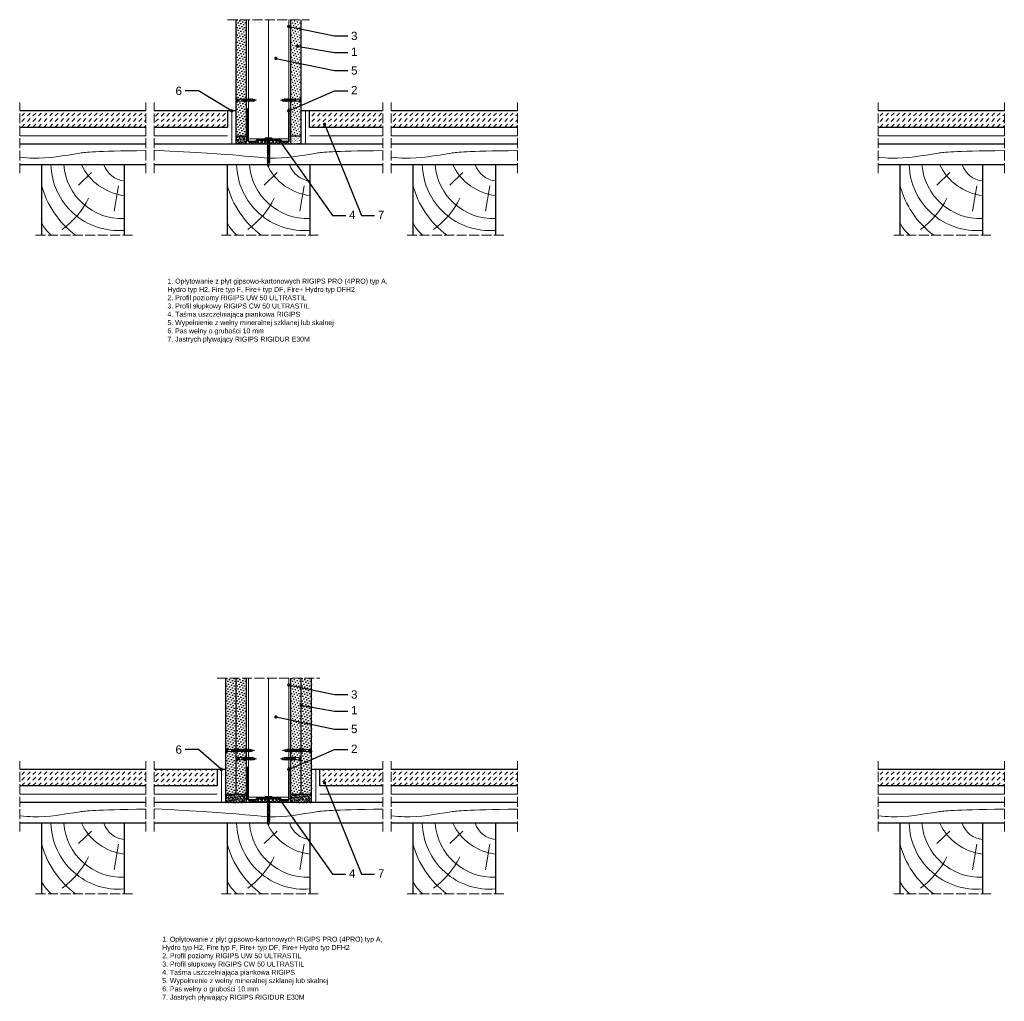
# Model space of a CAD drawing. Header units: millimetres. Extents: x 1324 to 4069, y 379 to 1564.
# Tile 1 of 3: x 1324 to 2513, y 379 to 1564. Entities that reach past the tile are written whole.
import ezdxf
from ezdxf import colors
from ezdxf.entities.mleader import LeaderData, LeaderLine
from ezdxf.math import Vec2, Vec3

# ---------------------------------------------------------------- set-up
doc = ezdxf.new("R2010")
doc.units = ezdxf.units.MM
doc.linetypes.add('ACAD_ISO02W100', pattern=[15, 12, -3])
for name, color, linetype, lineweight in [('_ISOVER WELNA', 7, 'BATTING', 9), ('_RIGIPS AKCESORIA', 7, 'Continuous', 18), ('_RIGIPS G-K', 7, 'Continuous', 25), ('_RIGIPS PROFIL', 7, 'Continuous', 18), ('KRESKOWANIE', 7, 'Continuous', 9), ('OPISY', 7, 'Continuous', 9), ('PRZERYWANA', 7, 'ACAD_ISO02W100', 9)]:
    doc.layers.add(name, color=color, linetype=linetype, lineweight=lineweight)
doc.styles.get("Standard").update_dxf_attribs({"font": 'arial.ttf'})
doc.linetypes.add('BATTING', pattern='A,0.00254,-2.54,[134,ltypeshp.shx,S=2.54,R=0,X=-2.54,Y=0],-5.08,[134,ltypeshp.shx,S=2.54,R=180,X=2.54,Y=0],-2.54', length=10.16254)

# ---------------------------------------------------------------- blocks, each defined once
blk = doc.blocks.new('TN 25')
at = {"layer": '_RIGIPS AKCESORIA'}
for p, q in [((0, -0.8), (0, 7.2)), ((0, 7.2), (0.5, 7.2)), ((0.5, 4.8), (0, 4.8)), ((0, 3.5), (1.8, 3.5)), ((0, 2.8), (1.8, 2.8)), ((0.5, 1.6), (0, 1.6)), ((0.5, 7.2), (0.5, 4.8)), ((0.5, -0.8), (0.5, 1.6)), ((1.8, 3.5), (1.8, 4.2)), ((1.8, 2.8), (1.8, 2.2)), ((3, 4.5), (8.5, 4.5)), ((7.5, 2), (3.5, 2)), ((7.1, 4.5), (7.1, 3.2)), ((8, 2), (7.1, 4.5)), ((7.1, 3.2), (7.6, 1.5)), ((7.6, 1.5), (8, 2)), ((9.4, 2), (8, 2)), ((8.5, 4.5), (8.8, 5)), ((9.6, 1.5), (8.5, 4.5)), ((8.8, 5), (9.9, 2)), ((9, 4.5), (10.1, 4.5)), ((9.9, 2), (9.6, 1.5)), ((11, 2), (9.9, 2)), ((10.1, 4.5), (10.4, 5)), ((11.2, 1.5), (10.1, 4.5)), ((10.4, 5), (11.6, 2)), ((10.6, 4.5), (11.7, 4.5)), ((11.6, 2), (11.2, 1.5)), ((12.6, 2), (11.6, 2)), ((11.7, 4.5), (12, 5)), ((12.8, 1.5), (11.7, 4.5)), ((12, 5), (13.1, 2)), ((12.2, 4.5), (13.2, 4.5)), ((13.1, 2), (12.8, 1.5)), ((14.1, 2), (13.1, 2)), ((13.2, 4.5), (13.5, 5)), ((14.3, 1.5), (13.2, 4.5)), ((13.5, 5), (14.7, 2)), ((13.7, 4.5), (14.8, 4.5)), ((14.7, 2), (14.3, 1.5)), ((15.7, 2), (14.7, 2)), ((14.8, 4.5), (15.1, 5)), ((15.9, 1.5), (14.8, 4.5)), ((15.1, 5), (16.3, 2)), ((15.3, 4.5), (16.4, 4.5)), ((16.3, 2), (15.9, 1.5)), ((17.4, 2), (16.3, 2)), ((16.4, 4.5), (16.7, 5)), ((17.6, 1.5), (16.4, 4.5)), ((16.7, 5), (17.9, 2)), ((16.9, 4.5), (18, 4.5)), ((17.9, 2), (17.6, 1.5)), ((18.9, 2), (17.9, 2)), ((18, 4.5), (18.3, 5)), ((19.1, 1.5), (18, 4.5)), ((18.3, 5), (19.5, 2)), ((18.5, 4.5), (19.7, 4.5)), ((19.5, 2), (19.1, 1.5)), ((19.5, 2), (20.6, 2)), ((19.7, 4.5), (20, 5)), ((20.8, 1.5), (19.7, 4.5)), ((20, 5), (21.1, 2)), ((20.2, 4.5), (20.7, 4.5)), ((20.7, 4.5), (22.3, 4)), ((21.1, 2), (20.8, 1.5)), ((21.1, 2), (21.8, 2.1)), ((21.8, 1.8), (21.7, 3.3)), ((21.7, 3.3), (22.1, 2.4)), ((22.1, 2.4), (21.8, 1.8)), ((22.7, 2.4), (22.1, 2.4)), ((22.3, 4), (22.6, 4.4)), ((22.7, 2.4), (22.3, 4)), ((22.6, 4.4), (23, 2.7)), ((22.7, 3.8), (25, 3.2)), ((23, 2.7), (22.7, 2.4)), ((25, 3.2), (23, 2.7)), ((0, -0.8), (0.5, -0.8))]:
    blk.add_line(p, q, dxfattribs=at)
for centre, major_axis, ratio, start_param, end_param in [((3.1, 7.7), (0.17, 3.2), 0.826134, 1.773653, 3.180586), ((0, 0.9), (0, 3.93), 0.848176, -0.720942, -0.151112), ((3.4, -1.6), (0.28, 3.57), 0.832181, 0.035984, 1.430787), ((-2.7, 15.9), (0, 14.8), 0.848176, 3.399396, 3.475072), ((0.6, 4.6), (0, 2.81), 0.848176, 3.475072, 3.862535), ((1.7, 3.2), (0, 0.895), 0.848176, -1.552777, -0.720942), ((1.7, 3.2), (0, 0.895), 0.848176, 3.862535, 4.730408)]:
    blk.add_ellipse(centre, major_axis=major_axis, ratio=ratio, start_param=start_param, end_param=end_param, dxfattribs=at)
blk = doc.blocks.new('UW 50 ULTRASTIL')
h = blk.add_hatch()
h.set_pattern_fill('ANSI31', color=256, scale=0.5, style=0)
h.paths.add_polyline_path([(-104.5, 0.6), (-104.2, 1.2, -0.286951), (-103.3, 1.8), (-82.4, 1.8), (-76.3, 1.8, -0.286951), (-75.4, 1.2), (-75.1, 0.6, 0.286951), (-74.2, 0), (-65.6, 0, 0.414214), (-64.8, 0.8), (-64.8, 40), (-65.3, 40), (-65.3, 0.8, -0.414214), (-65.6, 0.5), (-73.8, 0.5, -0.286951), (-74.7, 1.1), (-75, 1.8, 0.286951), (-75.9, 2.3), (-103.6, 2.3, 0.286951), (-104.5, 1.8), (-104.9, 1.1, -0.286951), (-105.8, 0.5), (-114, 0.5, -0.414214), (-114.2, 0.8), (-114.2, 40), (-114.8, 40), (-114.8, 0.8, 0.414214), (-114, 0), (-105.4, 0, 0.286951)])
for p, q in [((-114.8, 0.8), (-114.8, 40)), ((-114.8, 40), (-114.2, 40)), ((-114.2, 0.8), (-114.2, 40)), ((-65.3, 0.8), (-65.3, 40)), ((-64.8, 40), (-65.3, 40)), ((-64.8, 0.8), (-64.8, 40)), ((-114, 0.5), (-105.8, 0.5)), ((-114, 0), (-105.4, 0)), ((-104.9, 1.1), (-104.5, 1.8)), ((-104.5, 0.6), (-104.2, 1.2)), ((-103.6, 2.3), (-75.9, 2.3)), ((-103.3, 1.8), (-76.3, 1.8)), ((-75.1, 0.6), (-75.4, 1.2)), ((-74.7, 1.1), (-75, 1.8)), ((-74.2, 0), (-65.6, 0)), ((-73.8, 0.5), (-65.6, 0.5))]:
    blk.add_line(p, q)
for centre, radius, start, end in [((-114, 0.8), 0.8, 180, 270), ((-114, 0.8), 0.25, 180, 270), ((-105.8, 1.6), 1, 270, 334.0435), ((-105.4, 1), 1, 270, 334.0435), ((-103.6, 1.3), 1, 90, 154.0435), ((-103.3, 0.8), 1, 90, 154.0435), ((-76.3, 0.8), 1, 25.9565, 90), ((-75.9, 1.3), 1, 25.9565, 90), ((-74.2, 1), 1, 205.9565, 270), ((-73.8, 1.6), 1, 205.9565, 270), ((-65.6, 0.8), 0.8, 270, 0), ((-65.6, 0.8), 0.25, 270, 0)]:
    blk.add_arc(centre, radius, start, end)
blk = doc.blocks.new('TN 35')
at = {"layer": '_RIGIPS AKCESORIA'}
for p, q in [((0, -0.8), (0, 7.2)), ((0, 7.2), (0.5, 7.2)), ((0.5, 4.8), (0, 4.8)), ((0, 3.5), (1.8, 3.5)), ((0, 2.8), (1.8, 2.8)), ((0.5, 1.6), (0, 1.6)), ((0.5, 7.2), (0.5, 4.8)), ((0.5, -0.8), (0.5, 1.6)), ((1.8, 3.5), (1.8, 4.2)), ((1.8, 2.8), (1.8, 2.2)), ((3, 4.5), (8.5, 4.5)), ((7.5, 2), (3.5, 2)), ((7.1, 4.5), (7.1, 3.2)), ((8, 2), (7.1, 4.5)), ((7.1, 3.2), (7.6, 1.5)), ((7.6, 1.5), (8, 2)), ((9.4, 2), (8, 2)), ((8.5, 4.5), (8.8, 5)), ((9.6, 1.5), (8.5, 4.5)), ((8.8, 5), (9.9, 2)), ((9, 4.5), (10.1, 4.5)), ((9.9, 2), (9.6, 1.5)), ((11, 2), (9.9, 2)), ((10.1, 4.5), (10.4, 5)), ((11.2, 1.5), (10.1, 4.5)), ((10.4, 5), (11.6, 2)), ((10.6, 4.5), (11.7, 4.5)), ((11.6, 2), (11.2, 1.5)), ((12.6, 2), (11.6, 2)), ((11.7, 4.5), (12, 5)), ((12.8, 1.5), (11.7, 4.5)), ((12, 5), (13.1, 2)), ((12.2, 4.5), (13.2, 4.5)), ((13.1, 2), (12.8, 1.5)), ((14.1, 2), (13.1, 2)), ((13.2, 4.5), (13.5, 5)), ((14.3, 1.5), (13.2, 4.5)), ((13.5, 5), (14.7, 2)), ((13.7, 4.5), (14.8, 4.5)), ((14.7, 2), (14.3, 1.5)), ((15.7, 2), (14.7, 2)), ((14.8, 4.5), (15.1, 5)), ((15.9, 1.5), (14.8, 4.5)), ((15.1, 5), (16.3, 2)), ((15.3, 4.5), (16.4, 4.5)), ((16.3, 2), (15.9, 1.5)), ((17.4, 2), (16.3, 2)), ((16.4, 4.5), (16.7, 5)), ((17.6, 1.5), (16.4, 4.5)), ((16.7, 5), (17.9, 2)), ((16.9, 4.5), (18, 4.5)), ((17.9, 2), (17.6, 1.5)), ((18.9, 2), (17.8, 2)), ((18, 4.5), (18.3, 5)), ((19.1, 1.5), (18, 4.5)), ((18.3, 5), (19.5, 2)), ((18.5, 4.5), (19.6, 4.5)), ((19.5, 2), (19.1, 1.5)), ((20.5, 2), (19.4, 2)), ((19.6, 4.5), (19.9, 5)), ((20.7, 1.5), (19.6, 4.5)), ((19.9, 5), (21, 2)), ((20.1, 4.5), (21.1, 4.5)), ((21, 2), (20.7, 1.5)), ((22.1, 2), (21, 2)), ((21.1, 4.5), (21.5, 5)), ((22.3, 1.5), (21.1, 4.5)), ((21.5, 5), (22.6, 2)), ((21.7, 4.5), (22.7, 4.5)), ((22.6, 2), (22.3, 1.5)), ((23.7, 2), (22.6, 2)), ((22.7, 4.5), (23, 5)), ((23.9, 1.5), (22.7, 4.5)), ((23, 5), (24.2, 2)), ((23.2, 4.5), (24.3, 4.5)), ((24.2, 2), (23.9, 1.5)), ((25.2, 2), (24.1, 2)), ((24.3, 4.5), (24.6, 5)), ((25.4, 1.5), (24.3, 4.5)), ((24.6, 5), (25.8, 2)), ((24.8, 4.5), (25.9, 4.5)), ((25.8, 2), (25.4, 1.5)), ((26.8, 2), (25.7, 2)), ((25.9, 4.5), (26.2, 5)), ((27, 1.5), (25.9, 4.5)), ((26.2, 5), (27.3, 2)), ((26.4, 4.5), (27.4, 4.5)), ((27.3, 2), (27, 1.5)), ((28.4, 2), (27.3, 2)), ((27.4, 4.5), (27.8, 5)), ((28.6, 1.5), (27.4, 4.5)), ((27.8, 5), (28.9, 2)), ((28, 4.5), (29.1, 4.5)), ((28.9, 2), (28.6, 1.5)), ((28.9, 2), (30.1, 2)), ((29.1, 4.5), (29.4, 5)), ((30.3, 1.5), (29.1, 4.5)), ((29.4, 5), (30.6, 2)), ((29.7, 4.5), (30.1, 4.5)), ((30.1, 4.5), (31.7, 4)), ((30.6, 2), (30.3, 1.5)), ((30.6, 2), (31.3, 2.1)), ((31.3, 1.8), (31.1, 3.3)), ((31.1, 3.3), (31.6, 2.4)), ((31.6, 2.4), (31.3, 1.8)), ((32.1, 2.4), (31.6, 2.4)), ((31.7, 4), (32, 4.4)), ((32.1, 2.4), (31.7, 4)), ((32, 4.4), (32.5, 2.7)), ((32.5, 2.7), (32.1, 2.4)), ((32.2, 3.8), (35, 3.2)), ((35, 3.2), (32.5, 2.7)), ((0, -0.8), (0.5, -0.8))]:
    blk.add_line(p, q, dxfattribs=at)
for centre, major_axis, ratio, start_param, end_param in [((3.1, 7.7), (0.17, 3.2), 0.826134, 1.773653, 3.180586), ((0, 0.9), (0, 3.93), 0.848176, -0.720942, -0.151112), ((3.4, -1.6), (0.28, 3.57), 0.832181, 0.035984, 1.430787), ((-2.7, 15.9), (0, 14.8), 0.848176, 3.399396, 3.475072), ((0.6, 4.6), (0, 2.81), 0.848176, 3.475072, 3.862535), ((1.7, 3.2), (0, 0.895), 0.848176, -1.552777, -0.720942), ((1.7, 3.2), (0, 0.895), 0.848176, 3.862535, 4.730408)]:
    blk.add_ellipse(centre, major_axis=major_axis, ratio=ratio, start_param=start_param, end_param=end_param, dxfattribs=at)
blk = doc.blocks.new('drew kres')
at = {"layer": 'KRESKOWANIE'}
for p, q in [((2017.1, 418.9), (2001.3, 403.8)), ((2049.6, 403), (2044.3, 372.2))]:
    blk.add_line(p, q, dxfattribs=at)
for centre, radius, start, end in [((2049.6, 430.4), 81.6, 181.4719, 274.904), ((2053.9, 433.9), 70.7, 184.4672, 272.1435), ((2064, 455.7), 65, 204.8961, 263.4825), ((2059.8, 437.9), 29.4, 198.9536, 263.6559), ((2063.5, 432), 110.5, 194.5935, 233.3849), ((1921.6, 433), 102.3, 306.0245, 333.8719), ((1998.3, 380.1), 47.2, 207.8359, 231.0916)]:
    blk.add_arc(centre, radius, start, end, dxfattribs=at)
blk = doc.blocks.new('_Dot')
at = {"color": 0, "linetype": 'ByBlock', "lineweight": -2}
blk.add_line((-0.5, 0), (-1, 0), dxfattribs=at)
at = {"color": 0, "linetype": 'ByBlock', "const_width": 0.5}
blk.add_lwpolyline([(-0.25, 0, 1), (0.25, 0, 1)], format="xyb", close=True, dxfattribs=at)

msp = doc.modelspace()

# ---------------------------------------------------------------- hatches: boundary and pattern name
at = {"layer": '_RIGIPS G-K'}
h = msp.add_hatch(dxfattribs=at)
h.set_pattern_fill('DOTS', color=256, scale=2, angle=45, style=0)
h.set_pattern_definition([(45, (-1.5, -20), (-1.122532, 3.367596), [0, -3.175])])
h.paths.add_polyline_path([(1597.8, 1564.1), (1585.3, 1564.1), (1585.3, 1424.1), (1597.8, 1424.1)])
h = msp.add_hatch(dxfattribs=at)
h.set_pattern_fill('DOTS', color=256, scale=2, angle=45, style=0)
h.set_pattern_definition([(45, (1.5, -20), (-1.122532, 3.367596), [0, -3.175])])
h.paths.add_polyline_path([(1664.3, 1564.1), (1651.8, 1564.1), (1651.8, 1424.1), (1664.3, 1424.1)])
h = msp.add_hatch(dxfattribs=at)
h.set_pattern_fill('AR-SAND', color=256, scale=0.05, style=0)
h.set_pattern_definition([(37.5, (-1.5, -20), (-0.0800016, 2.4470662), [0, -1.9304, 0, -2.159, 0, -2.06375]), (7.5, (-1.5, -20), (2.2476164, 3.5841255), [0, -1.0414, 0, -1.7399, 0, -0.66675]), (327.5, (-3.062, -20), (3.9549619, 0.007186), [0, -0.635, 0, -2.286, 0, -2.9845]), (317.5, (-3.062, -20), (3.817782, 1.1146466), [0, -0.3175, 0, -1.4986, 0, -1.7145])])
h.paths.add_polyline_path([(1597.8, 1424.1), (1585.3, 1424.1), (1585.3, 1414.1), (1597.8, 1414.1)])
h = msp.add_hatch(dxfattribs=at)
h.set_pattern_fill('AR-SAND', color=256, scale=0.05, style=0)
h.set_pattern_definition([(37.5, (1.5, -20), (-0.0800016, 2.4470662), [0, -1.9304, 0, -2.159, 0, -2.06375]), (7.5, (1.5, -20), (2.2476164, 3.5841255), [0, -1.0414, 0, -1.7399, 0, -0.66675]), (327.5, (-0.062, -20), (3.9549619, 0.007186), [0, -0.635, 0, -2.286, 0, -2.9845]), (317.5, (-0.062, -20), (3.817782, 1.1146466), [0, -0.3175, 0, -1.4986, 0, -1.7145])])
h.paths.add_polyline_path([(1664.3, 1424.1), (1651.8, 1424.1), (1651.8, 1414.1), (1664.3, 1414.1)])
h = msp.add_hatch(dxfattribs=at)
h.set_pattern_fill('DOTS', color=256, scale=2, angle=45, style=0)
h.set_pattern_definition([(45, (-14, -814.8717), (-1.122532, 3.367596), [0, -3.175])])
h.paths.add_polyline_path([(1585.3, 769.3), (1572.8, 769.3), (1572.8, 629.3), (1585.3, 629.3)])
h = msp.add_hatch(dxfattribs=at)
h.set_pattern_fill('DOTS', color=256, scale=2, angle=45, style=0)
h.set_pattern_definition([(45, (-1.5, -814.8717), (-1.122532, 3.367596), [0, -3.175])])
h.paths.add_polyline_path([(1597.8, 769.3), (1585.3, 769.3), (1585.3, 629.3), (1597.8, 629.3)])
h = msp.add_hatch(dxfattribs=at)
h.set_pattern_fill('DOTS', color=256, scale=2, angle=45, style=0)
h.set_pattern_definition([(45, (1.5, -814.8717), (-1.122532, 3.367596), [0, -3.175])])
h.paths.add_polyline_path([(1664.3, 769.3), (1651.8, 769.3), (1651.8, 629.3), (1664.3, 629.3)])
h = msp.add_hatch(dxfattribs=at)
h.set_pattern_fill('DOTS', color=256, scale=2, angle=45, style=0)
h.set_pattern_definition([(45, (14, -814.8717), (-1.122532, 3.367596), [0, -3.175])])
h.paths.add_polyline_path([(1676.8, 769.3), (1664.3, 769.3), (1664.3, 629.3), (1676.8, 629.3)])
h = msp.add_hatch(dxfattribs=at)
h.set_pattern_fill('AR-SAND', color=256, scale=0.05, style=0)
h.set_pattern_definition([(37.5, (-1.5, -506.8108), (-0.0800016, 2.4470662), [0, -1.9304, 0, -2.159, 0, -2.06375]), (7.5, (-1.5, -506.8108), (2.2476164, 3.5841255), [0, -1.0414, 0, -1.7399, 0, -0.66675]), (327.5, (-3.062, -506.8108), (3.9549619, 0.007186), [0, -0.635, 0, -2.286, 0, -2.9845]), (317.5, (-3.062, -506.8108), (3.817782, 1.1146466), [0, -0.3175, 0, -1.4986, 0, -1.7145])])
h.paths.add_polyline_path([(1597.8, 629.3), (1572.8, 629.3), (1572.8, 619.3), (1597.8, 619.3)])
h = msp.add_hatch(dxfattribs=at)
h.set_pattern_fill('AR-SAND', color=256, scale=0.05, style=0)
h.set_pattern_definition([(37.5, (1.5, -506.8108), (-0.0800016, 2.4470662), [0, -1.9304, 0, -2.159, 0, -2.06375]), (7.5, (1.5, -506.8108), (2.2476164, 3.5841255), [0, -1.0414, 0, -1.7399, 0, -0.66675]), (327.5, (-0.062, -506.8108), (3.9549619, 0.007186), [0, -0.635, 0, -2.286, 0, -2.9845]), (317.5, (-0.062, -506.8108), (3.817782, 1.1146466), [0, -0.3175, 0, -1.4986, 0, -1.7145])])
h.paths.add_polyline_path([(1676.8, 629.3), (1651.8, 629.3), (1651.8, 619.3), (1676.8, 619.3)])
at = {"layer": 'KRESKOWANIE'}
h = msp.add_hatch(dxfattribs=at)
h.set_pattern_fill('DASH', color=256, scale=1.5, angle=45, style=0)
h.paths.add_polyline_path([(1476.8, 1454.1), (1324.3, 1454.1), (1324.3, 1434.1), (1476.8, 1434.1)])
h = msp.add_hatch(dxfattribs=at)
h.set_pattern_fill('DASH', color=256, scale=1.5, angle=45, style=0)
h.set_pattern_definition([(45, (0, 20), (4e-16, 6.735192), [4.7625, -4.7625])])
h.paths.add_polyline_path([(1674.3, 1454.1), (1674.3, 1434.1), (1762.8, 1434.1), (1762.8, 1454.1)])
h.paths.add_polyline_path([(1575.3, 1434.1), (1575.3, 1454.1), (1486.8, 1454.1), (1486.8, 1434.1)])
h = msp.add_hatch(dxfattribs=at)
h.set_pattern_fill('DASH', color=256, scale=1.5, angle=45, style=0)
h.set_pattern_definition([(45, (448.4838, 0), (4e-16, 6.735192), [4.7625, -4.7625])])
h.paths.add_polyline_path([(1925.3, 1454.1), (1772.8, 1454.1), (1772.8, 1434.1), (1925.3, 1434.1)])
h = msp.add_hatch(dxfattribs=at)
h.set_pattern_fill('DASH', color=256, scale=1.5, angle=45, style=0)
h.set_pattern_definition([(45, (1036.4855, 4e-12), (4e-16, 6.735192), [4.7625, -4.7625])])
h.paths.add_polyline_path([(2513.3, 1454.1), (2360.8, 1454.1), (2360.8, 1434.1), (2513.3, 1434.1)])
h = msp.add_hatch(dxfattribs=at)
h.set_pattern_fill('ANSI37', color=256, angle=90, style=0)
h.set_pattern_definition([(135, (0, -20), (-2.245064, -2.245064), []), (225, (0, -20), (2.245064, -2.245064), [])])
h.paths.add_polyline_path([(1648.4, 1417.1), (1640.4, 1417.1, -0.286951), (1639.5, 1417.7), (1639.2, 1418.4, 0.286951), (1638.3, 1418.9), (1611.3, 1418.9, 0.286951), (1610.4, 1418.4), (1610, 1417.7, -0.286951), (1609.1, 1417.1), (1601.2, 1417.1), (1601.2, 1414.1), (1648.4, 1414.1)])
h = msp.add_hatch(dxfattribs=at)
h.set_pattern_fill('DASH', color=256, scale=1.5, angle=45, style=0)
h.set_pattern_definition([(45, (-5e-13, -794.8717), (4e-16, 6.735192), [4.7625, -4.7625])])
h.paths.add_polyline_path([(1476.8, 659.3), (1324.3, 659.3), (1324.3, 639.3), (1476.8, 639.3)])
h = msp.add_hatch(dxfattribs=at)
h.set_pattern_fill('DASH', color=256, scale=1.5, angle=45, style=0)
h.set_pattern_definition([(45, (0, -466.811), (4e-16, 6.735192), [4.7625, -4.7625])])
h.paths.add_polyline_path([(1562.8, 639.3), (1562.8, 659.3), (1486.8, 659.3), (1486.8, 639.3)])
h.paths.add_polyline_path([(1686.8, 659.3), (1686.8, 639.3), (1762.8, 639.3), (1762.8, 659.3)])
h = msp.add_hatch(dxfattribs=at)
h.set_pattern_fill('DASH', color=256, scale=1.5, angle=45, style=0)
h.set_pattern_definition([(45, (448.4838, -794.8717), (4e-16, 6.735192), [4.7625, -4.7625])])
h.paths.add_polyline_path([(1925.3, 659.3), (1772.8, 659.3), (1772.8, 639.3), (1925.3, 639.3)])
h = msp.add_hatch(dxfattribs=at)
h.set_pattern_fill('DASH', color=256, scale=1.5, angle=45, style=0)
h.set_pattern_definition([(45, (1036.4855, -794.8717), (4e-16, 6.735192), [4.7625, -4.7625])])
h.paths.add_polyline_path([(2513.3, 659.3), (2360.8, 659.3), (2360.8, 639.3), (2513.3, 639.3)])
h = msp.add_hatch(dxfattribs=at)
h.set_pattern_fill('ANSI37', color=256, angle=90, style=0)
h.set_pattern_definition([(135, (0, -814.8717), (-2.245064, -2.245064), []), (225, (0, -814.8717), (2.245064, -2.245064), [])])
h.paths.add_polyline_path([(1648.4, 622.3), (1640.4, 622.3, -0.286951), (1639.5, 622.8), (1639.2, 623.5, 0.286951), (1638.3, 624.1), (1611.3, 624.1, 0.286951), (1610.4, 623.5), (1610, 622.8, -0.286951), (1609.1, 622.3), (1601.2, 622.3), (1601.2, 619.3), (1648.4, 619.3)])

# ---------------------------------------------------------------- linework, layer by layer
for p, q in [((1476.8, 1454.1), (1324.3, 1454.1)), ((1585.3, 1454.1), (1486.8, 1454.1)), ((1575.3, 1454.1), (1575.3, 1434.1)), ((1762.8, 1454.1), (1664.3, 1454.1)), ((1674.3, 1434.1), (1674.3, 1454.1)), ((1925.3, 1454.1), (1772.8, 1454.1)), ((2513.3, 1454.1), (2360.8, 1454.1)), ((1476.8, 1434.1), (1324.3, 1434.1)), ((1575.3, 1434.1), (1486.8, 1434.1)), ((1762.8, 1434.1), (1674.3, 1434.1)), ((1925.3, 1434.1), (1772.8, 1434.1)), ((2513.3, 1434.1), (2360.8, 1434.1)), ((1476.8, 1414.1), (1324.3, 1414.1)), ((1762.8, 1414.1), (1486.8, 1414.1)), ((1925.3, 1414.1), (1772.8, 1414.1)), ((2513.3, 1414.1), (2360.8, 1414.1)), ((1476.8, 1389.1), (1324.3, 1389.1)), ((1350.5, 1389.1), (1350.5, 1304.1)), ((1450.5, 1389.1), (1450.5, 1304.1)), ((1762.8, 1389.1), (1486.8, 1389.1)), ((1574.8, 1389.1), (1574.8, 1304.1)), ((1674.8, 1389.1), (1674.8, 1304.1)), ((1925.3, 1389.1), (1772.8, 1389.1)), ((1799, 1389.1), (1799, 1304.1)), ((1899, 1389.1), (1899, 1304.1)), ((2513.3, 1389.1), (2360.8, 1389.1)), ((2387, 1389.1), (2387, 1304.1)), ((2487, 1389.1), (2487, 1304.1)), ((1476.8, 659.3), (1324.3, 659.3)), ((1572.8, 659.3), (1486.8, 659.3)), ((1562.8, 659.3), (1562.8, 639.3)), ((1762.8, 659.3), (1676.8, 659.3)), ((1686.8, 639.3), (1686.8, 659.3)), ((1925.3, 659.3), (1772.8, 659.3)), ((2513.3, 659.3), (2360.8, 659.3)), ((1476.8, 639.3), (1324.3, 639.3)), ((1562.8, 639.3), (1486.8, 639.3)), ((1762.8, 639.3), (1686.8, 639.3)), ((1925.3, 639.3), (1772.8, 639.3)), ((2513.3, 639.3), (2360.8, 639.3)), ((1476.8, 619.3), (1324.3, 619.3)), ((1762.8, 619.3), (1486.8, 619.3)), ((1925.3, 619.3), (1772.8, 619.3)), ((2513.3, 619.3), (2360.8, 619.3)), ((1476.8, 594.3), (1324.3, 594.3)), ((1350.5, 594.3), (1350.5, 509.3)), ((1450.5, 594.3), (1450.5, 509.3)), ((1762.8, 594.3), (1486.8, 594.3)), ((1574.8, 594.3), (1574.8, 509.3)), ((1674.8, 594.3), (1674.8, 509.3)), ((1925.3, 594.3), (1772.8, 594.3)), ((1799, 594.3), (1799, 509.3)), ((1899, 594.3), (1899, 509.3)), ((2513.3, 594.3), (2360.8, 594.3)), ((2387, 594.3), (2387, 509.3)), ((2487, 594.3), (2487, 509.3))]:
    msp.add_line(p, q)
at = {"layer": '_ISOVER WELNA', "ltscale": 2.4}
for p, q in [((1624.8, 1564.1), (1624.8, 1419.5)), ((1624.8, 769.3), (1624.8, 624.6))]:
    msp.add_line(p, q, dxfattribs=at)
at = {"layer": '_ISOVER WELNA', "ltscale": 0.49}
for p, q in [((1580.3, 1454.1), (1580.3, 1414.1)), ((1669.3, 1454.1), (1669.3, 1414.1)), ((1567.8, 659.3), (1567.8, 619.3)), ((1681.8, 659.3), (1681.8, 619.3))]:
    msp.add_line(p, q, dxfattribs=at)
at = {"layer": '_ISOVER WELNA', "ltscale": 0.95}
for p, q in [((1324.3, 1424.1), (1476.8, 1424.1)), ((1486.8, 1424.1), (1575.3, 1424.1)), ((1674.3, 1424.1), (1762.8, 1424.1)), ((1772.8, 1424.1), (1925.3, 1424.1)), ((2360.8, 1424.1), (2513.3, 1424.1)), ((1324.3, 629.3), (1476.8, 629.3)), ((1486.8, 629.3), (1562.8, 629.3)), ((1686.8, 629.3), (1762.8, 629.3)), ((1772.8, 629.3), (1925.3, 629.3)), ((2360.8, 629.3), (2513.3, 629.3))]:
    msp.add_line(p, q, dxfattribs=at)
at = {"layer": '_RIGIPS G-K'}
for p, q in [((1585.3, 1564.1), (1585.3, 1414.1)), ((1597.8, 1564.1), (1597.8, 1414.1)), ((1651.8, 1414.1), (1651.8, 1564.1)), ((1664.3, 1414.1), (1664.3, 1564.1)), ((1585.3, 1424.1), (1597.8, 1424.1)), ((1651.8, 1424.1), (1664.3, 1424.1)), ((1664.3, 1414.1), (1651.8, 1414.1)), ((1572.8, 769.3), (1572.8, 619.3)), ((1585.3, 769.3), (1585.3, 629.3)), ((1597.8, 769.3), (1597.8, 619.3)), ((1651.8, 619.3), (1651.8, 769.3)), ((1664.3, 629.3), (1664.3, 769.3)), ((1676.8, 619.3), (1676.8, 769.3)), ((1572.8, 629.3), (1597.8, 629.3)), ((1651.8, 629.3), (1676.8, 629.3)), ((1664.3, 619.3), (1651.8, 619.3))]:
    msp.add_line(p, q, dxfattribs=at)
at = {"layer": '_RIGIPS PROFIL', "lineweight": 9}
for p, q in [((1600.4, 1564.1), (1600.4, 1420.5)), ((1649.2, 1564.1), (1649.2, 1420.5)), ((1649.2, 1420.5), (1600.4, 1420.5)), ((1600.4, 769.3), (1600.4, 625.6)), ((1649.2, 769.3), (1649.2, 625.6)), ((1649.2, 625.6), (1600.4, 625.6))]:
    msp.add_line(p, q, dxfattribs=at)
at = {"layer": 'KRESKOWANIE'}
for p, q in [((1601.2, 1417.1), (1601.2, 1414.1)), ((1648.4, 1417.1), (1648.4, 1414.1)), ((1601.2, 622.3), (1601.2, 619.3)), ((1648.4, 622.3), (1648.4, 619.3))]:
    msp.add_line(p, q, dxfattribs=at)
for points, knots in [([(1324.3, 1398.2), (1330.8, 1397.6), (1354.2, 1395.4), (1386.1, 1401.8), (1412.9, 1405.3), (1476.8, 1406.2)], [44.764065, 44.764065, 44.764065, 44.764065, 59.146745, 116.016123, 140.325128, 140.325128, 140.325128, 140.325128]), ([(1486.8, 1406.5), (1591.9, 1401.8), (1627.6, 1392.9), (1672.1, 1401.8), (1698.9, 1405.3), (1762.8, 1406.2)], [6.686545, 6.686545, 6.686545, 6.686545, 59.146745, 116.016123, 140.325128, 140.325128, 140.325128, 140.325128]), ([(1772.8, 1398.2), (1779.3, 1397.6), (1802.7, 1395.4), (1834.6, 1401.8), (1861.4, 1405.3), (1925.3, 1406.2)], [44.764065, 44.764065, 44.764065, 44.764065, 59.146745, 116.016123, 140.325128, 140.325128, 140.325128, 140.325128]), ([(2360.8, 1398.2), (2367.3, 1397.6), (2390.7, 1395.4), (2422.6, 1401.8), (2449.4, 1405.3), (2513.3, 1406.2)], [44.764065, 44.764065, 44.764065, 44.764065, 59.146745, 116.016123, 140.325128, 140.325128, 140.325128, 140.325128]), ([(1324.3, 603.3), (1330.8, 602.7), (1354.2, 600.6), (1386.1, 606.9), (1412.9, 610.4), (1476.8, 611.4)], [44.764065, 44.764065, 44.764065, 44.764065, 59.146745, 116.016123, 140.325128, 140.325128, 140.325128, 140.325128]), ([(1486.8, 611.6), (1591.9, 606.9), (1627.6, 598), (1672.1, 606.9), (1698.9, 610.4), (1762.8, 611.4)], [6.686545, 6.686545, 6.686545, 6.686545, 59.146745, 116.016123, 140.325128, 140.325128, 140.325128, 140.325128]), ([(1772.8, 603.3), (1779.3, 602.7), (1802.7, 600.6), (1834.6, 606.9), (1861.4, 610.4), (1925.3, 611.4)], [44.764065, 44.764065, 44.764065, 44.764065, 59.146745, 116.016123, 140.325128, 140.325128, 140.325128, 140.325128]), ([(2360.8, 603.3), (2367.3, 602.7), (2390.7, 600.6), (2422.6, 606.9), (2449.4, 610.4), (2513.3, 611.4)], [44.764065, 44.764065, 44.764065, 44.764065, 59.146745, 116.016123, 140.325128, 140.325128, 140.325128, 140.325128])]:
    msp.add_open_spline(points, degree=3, knots=knots, dxfattribs=at)
at = {"layer": 'PRZERYWANA'}
for p, q in [((1575.3, 1564.1), (1674.3, 1564.1)), ((1324.3, 1379.1), (1324.3, 1464.1)), ((1476.8, 1379.1), (1476.8, 1464.1)), ((1486.8, 1379.1), (1486.8, 1464.1)), ((1762.8, 1379.1), (1762.8, 1464.1)), ((1762.8, 1379.1), (1762.8, 1464.1)), ((1762.8, 1379.1), (1762.8, 1464.1)), ((1772.8, 1379.1), (1772.8, 1464.1)), ((1925.3, 1379.1), (1925.3, 1464.1)), ((2360.8, 1379.1), (2360.8, 1464.1)), ((2513.3, 1379.1), (2513.3, 1464.1)), ((1460.5, 1304.1), (1340.5, 1304.1)), ((1684.8, 1304.1), (1564.8, 1304.1)), ((1909, 1304.1), (1789, 1304.1)), ((2497, 1304.1), (2377, 1304.1)), ((1562.8, 769.3), (1686.8, 769.3)), ((1324.3, 584.3), (1324.3, 669.3)), ((1476.8, 584.3), (1476.8, 669.3)), ((1486.8, 584.3), (1486.8, 669.3)), ((1762.8, 584.3), (1762.8, 669.3)), ((1772.8, 584.3), (1772.8, 669.3)), ((1925.3, 584.3), (1925.3, 669.3)), ((2360.8, 584.3), (2360.8, 669.3)), ((2513.3, 584.3), (2513.3, 669.3)), ((1460.5, 509.3), (1340.5, 509.3)), ((1684.8, 509.3), (1564.8, 509.3)), ((1909, 509.3), (1789, 509.3)), ((2497, 509.3), (2377, 509.3))]:
    msp.add_line(p, q, dxfattribs=at)

# ---------------------------------------------------------------- block references
for p in [(1714.6, 1417.1), (1714.6, 622.3)]:
    msp.add_blockref('UW 50 ULTRASTIL', p)
at = {"layer": '_RIGIPS AKCESORIA'}
for name, p in [('TN 25', (1585.3, 1463.9)), ('TN 35', (1572.8, 679)), ('TN 25', (1585.3, 669))]:
    msp.add_blockref(name, p, dxfattribs=at)
at = {"layer": '_RIGIPS AKCESORIA', "xscale": -1}
for name, p in [('TN 25', (1664.3, 1463.9)), ('TN 35', (1676.8, 679)), ('TN 25', (1664.3, 669))]:
    msp.add_blockref(name, p, dxfattribs=at)
at = {"layer": '_RIGIPS AKCESORIA', "rotation": 270}
for p in [(1621.6, 1421.5), (1621.6, 626.6)]:
    msp.add_blockref('TN 35', p, dxfattribs=at)
at = {"layer": 'KRESKOWANIE'}
for p in [(-606, 960.8), (-381.8, 960.8), (-157.6, 960.8), (430.4, 960.8), (-606, 165.9), (-381.8, 165.9), (-157.6, 165.9), (430.4, 165.9)]:
    msp.add_blockref('drew kres', p, dxfattribs=at)

# ---------------------------------------------------------------- texts
at = {"char_height": 6, "attachment_point": 1}
for insert, width in [((1502.7, 1251.6), 268.827), ((1496.4, 457.4), 271.431)]:
    msp.add_mtext('1. Opłytowanie z płyt gipsowo-kartonowych RIGIPS PRO (4PRO) typ A, Hydro typ H2, Fire typ F, Fire+ typ DF, Fire+ Hydro typ DFH2\\P2. Profil poziomy RIGIPS UW 50 ULTRASTIL\\P3. Profil słupkowy RIGIPS CW 50 ULTRASTIL\\P4. Taśma uszczelniająca piankowa RIGIPS\\P5. Wypełnienie z wełny mineralnej szklanej lub skalnej\\P6. Pas wełny o grubości 10 mm\\P7. Jastrych pływający RIGIPS RIGIDUR E30M', dxfattribs=dict(at, insert=insert, width=width))

# ---------------------------------------------------------------- leaders
at = {"layer": 'OPISY'}
ml = msp.add_multileader_mtext('Standard', dxfattribs=at)
ml.set_content('3', color=256)
ml.set_leader_properties()
ml.set_arrow_properties(name='DOT')
ml.build(insert=Vec2(0, 0))
ctx = ml.context
ctx.base_point, ctx.char_height, ctx.landing_gap_size, ctx.plane_origin = Vec3(1720.4, 1544.5), 10, 4, Vec3(1527.8, 1688.2)
notes = []
notes.append((ctx, [(0, (1, 1, 0), (1704.4, 1544.5), (1, 0), 16, [(0, [(1649.2, 1556)], 0, [])])]))
ctx.mtext.insert, ctx.mtext.flow_direction = Vec3(1724.4, 1549.6), 5
ml = msp.add_multileader_mtext('Standard', dxfattribs=at)
ml.set_content('1', color=256)
ml.set_leader_properties()
ml.set_arrow_properties(name='DOT')
ml.build(insert=Vec2(0, 0))
ctx = ml.context
ctx.base_point, ctx.char_height, ctx.landing_gap_size, ctx.plane_origin = Vec3(1720.4, 1524.5), 10, 4, Vec3(1527.8, 1668.2)
notes.append((ctx, [(0, (1, 1, 0), (1704.4, 1524.5), (1, 0), 16, [(0, [(1659.8, 1532.1)], 0, [])])]))
ctx.mtext.insert, ctx.mtext.flow_direction = Vec3(1724.4, 1530.5), 5
ml = msp.add_multileader_mtext('Standard', dxfattribs=at)
ml.set_content('5', color=256)
ml.set_leader_properties()
ml.set_arrow_properties(name='DOT')
ml.build(insert=Vec2(0, 0))
ctx = ml.context
ctx.base_point, ctx.char_height, ctx.landing_gap_size, ctx.plane_origin = Vec3(1720.4, 1502.8), 10, 4, Vec3(1527.8, 1646.5)
notes.append((ctx, [(0, (1, 1, 0), (1704.4, 1502.8), (1, 0), 16, [(0, [(1633.6, 1517.5)], 0, [])])]))
ctx.mtext.insert, ctx.mtext.flow_direction = Vec3(1724.4, 1507.9), 5
ml = msp.add_multileader_mtext('Standard', dxfattribs=at)
ml.set_content('6', color=256)
ml.set_leader_properties()
ml.set_arrow_properties(name='DOT')
ml.build(insert=Vec2(0, 0))
ctx = ml.context
ctx.base_point, ctx.char_height, ctx.landing_gap_size, ctx.plane_origin = Vec3(1509.6, 1478.1), 10, 4, Vec3(1716.8, 1621.8)
ctx.text_align_type = 2
notes.append((ctx, [(0, (1, 1, 0), (1540.2, 1478.1), (-1, 0), 16, [(0, [(1580.3, 1454.1)], 0, [])])]))
ctx.mtext.insert, ctx.mtext.alignment, ctx.mtext.flow_direction = Vec3(1520.2, 1483.2), 3, 5
ml = msp.add_multileader_mtext('Standard', dxfattribs=at)
ml.set_content('2', color=256)
ml.set_leader_properties()
ml.set_arrow_properties(name='DOT')
ml.build(insert=Vec2(0, 0))
ctx = ml.context
ctx.base_point, ctx.char_height, ctx.landing_gap_size, ctx.plane_origin = Vec3(1720.4, 1478.1), 10, 4, Vec3(1527.8, 1621.8)
notes.append((ctx, [(0, (1, 1, 0), (1704.4, 1478.1), (1, 0), 16, [(0, [(1649.2, 1454.1)], 0, [])])]))
ctx.mtext.insert, ctx.mtext.flow_direction = Vec3(1724.4, 1484.1), 5
ml = msp.add_multileader_mtext('Standard', dxfattribs=at)
ml.set_content('7', color=256)
ml.set_leader_properties()
ml.set_arrow_properties(name='DOT')
ml.build(insert=Vec2(0, 0))
ctx = ml.context
ctx.base_point, ctx.char_height, ctx.landing_gap_size, ctx.plane_origin = Vec3(1752.9, 1327.7), 10, 4, Vec3(1560.3, 1471.4)
notes.append((ctx, [(0, (1, 1, 0), (1736.9, 1327.7), (1, 0), 16, [(0, [(1692.4, 1438)], 0, [])])]))
ctx.mtext.insert, ctx.mtext.flow_direction = Vec3(1756.9, 1333.7), 5
ml = msp.add_multileader_mtext('Standard', dxfattribs=at)
ml.set_content('4', color=256)
ml.set_leader_properties()
ml.set_arrow_properties(name='DOT')
ml.build(insert=Vec2(0, 0))
ctx = ml.context
ctx.base_point, ctx.char_height, ctx.landing_gap_size, ctx.plane_origin = Vec3(1718, 1327.7), 10, 4, Vec3(1525.4, 1471.4)
notes.append((ctx, [(0, (1, 1, 0), (1702, 1327.7), (1, 0), 16, [(0, [(1638.3, 1417.9)], 0, [])])]))
ctx.mtext.insert, ctx.mtext.flow_direction = Vec3(1722, 1333.7), 5
ml = msp.add_multileader_mtext('Standard', dxfattribs=at)
ml.set_content('3', color=256)
ml.set_leader_properties()
ml.set_arrow_properties(name='DOT')
ml.build(insert=Vec2(0, 0))
ctx = ml.context
ctx.base_point, ctx.char_height, ctx.landing_gap_size, ctx.plane_origin = Vec3(1720.4, 749.6), 10, 4, Vec3(1527.8, 893.3)
notes.append((ctx, [(0, (1, 1, 0), (1704.4, 749.6), (1, 0), 16, [(0, [(1649.2, 761.2)], 0, [])])]))
ctx.mtext.insert, ctx.mtext.flow_direction = Vec3(1724.4, 754.7), 5
ml = msp.add_multileader_mtext('Standard', dxfattribs=at)
ml.set_content('1', color=256)
ml.set_leader_properties()
ml.set_arrow_properties(name='DOT')
ml.build(insert=Vec2(0, 0))
ctx = ml.context
ctx.base_point, ctx.char_height, ctx.landing_gap_size, ctx.plane_origin = Vec3(1720.4, 729.7), 10, 4, Vec3(1527.8, 873.3)
notes.append((ctx, [(0, (1, 1, 0), (1704.4, 729.7), (1, 0), 16, [(0, [(1664.3, 736.5)], 0, [])])]))
ctx.mtext.insert, ctx.mtext.flow_direction = Vec3(1724.4, 735.7), 5
ml = msp.add_multileader_mtext('Standard', dxfattribs=at)
ml.set_content('5', color=256)
ml.set_leader_properties()
ml.set_arrow_properties(name='DOT')
ml.build(insert=Vec2(0, 0))
ctx = ml.context
ctx.base_point, ctx.char_height, ctx.landing_gap_size, ctx.plane_origin = Vec3(1720.4, 708), 10, 4, Vec3(1527.8, 851.6)
notes.append((ctx, [(0, (1, 1, 0), (1704.4, 708), (1, 0), 16, [(0, [(1633.6, 722.6)], 0, [])])]))
ctx.mtext.insert, ctx.mtext.flow_direction = Vec3(1724.4, 713.1), 5
ml = msp.add_multileader_mtext('Standard', dxfattribs=at)
ml.set_content('6', color=256)
ml.set_leader_properties()
ml.set_arrow_properties(name='DOT')
ml.build(insert=Vec2(0, 0))
ctx = ml.context
ctx.base_point, ctx.char_height, ctx.landing_gap_size, ctx.plane_origin = Vec3(1509.6, 683.2), 10, 4, Vec3(1716.8, 826.9)
ctx.text_align_type = 2
notes.append((ctx, [(0, (1, 1, 0), (1540.2, 683.2), (-1, 0), 16, [(0, [(1567.8, 659.3)], 0, [])])]))
ctx.mtext.insert, ctx.mtext.alignment, ctx.mtext.flow_direction = Vec3(1520.2, 688.3), 3, 5
ml = msp.add_multileader_mtext('Standard', dxfattribs=at)
ml.set_content('2', color=256)
ml.set_leader_properties()
ml.set_arrow_properties(name='DOT')
ml.build(insert=Vec2(0, 0))
ctx = ml.context
ctx.base_point, ctx.char_height, ctx.landing_gap_size, ctx.plane_origin = Vec3(1720.4, 683.2), 10, 4, Vec3(1527.8, 826.9)
notes.append((ctx, [(0, (1, 1, 0), (1704.4, 683.2), (1, 0), 16, [(0, [(1649.2, 659.3)], 0, [])])]))
ctx.mtext.insert, ctx.mtext.flow_direction = Vec3(1724.4, 689.2), 5
ml = msp.add_multileader_mtext('Standard', dxfattribs=at)
ml.set_content('7', color=256)
ml.set_leader_properties()
ml.set_arrow_properties(name='DOT')
ml.build(insert=Vec2(0, 0))
ctx = ml.context
ctx.base_point, ctx.char_height, ctx.landing_gap_size, ctx.plane_origin = Vec3(1752.9, 532.8), 10, 4, Vec3(1560.3, 676.5)
notes.append((ctx, [(0, (1, 1, 0), (1736.9, 532.8), (1, 0), 16, [(0, [(1692.4, 643.1)], 0, [])])]))
ctx.mtext.insert, ctx.mtext.flow_direction = Vec3(1756.9, 538.8), 5
ml = msp.add_multileader_mtext('Standard', dxfattribs=at)
ml.set_content('4', color=256)
ml.set_leader_properties()
ml.set_arrow_properties(name='DOT')
ml.build(insert=Vec2(0, 0))
ctx = ml.context
ctx.base_point, ctx.char_height, ctx.landing_gap_size, ctx.plane_origin = Vec3(1718, 532.8), 10, 4, Vec3(1525.4, 676.5)
notes.append((ctx, [(0, (1, 1, 0), (1702, 532.8), (1, 0), 16, [(0, [(1638.3, 623.1)], 0, [])])]))
ctx.mtext.insert, ctx.mtext.flow_direction = Vec3(1722, 538.8), 5
for ctx, leaders in notes:
    for number, flags, end, landing, length, lines in leaders:
        leader = LeaderData()
        leader.index, (leader.has_last_leader_line, leader.has_dogleg_vector, leader.attachment_direction) = number, flags
        leader.last_leader_point, leader.dogleg_vector, leader.dogleg_length = Vec3(end), Vec3(landing), length
        for number, points, colour, breaks in lines:
            line = LeaderLine()
            line.index, line.vertices, line.color, line.breaks = number, Vec3.list(points), colors.encode_raw_color(colour), breaks
            leader.lines.append(line)
        ctx.leaders.append(leader)

doc.saveas('drawing.dxf')
